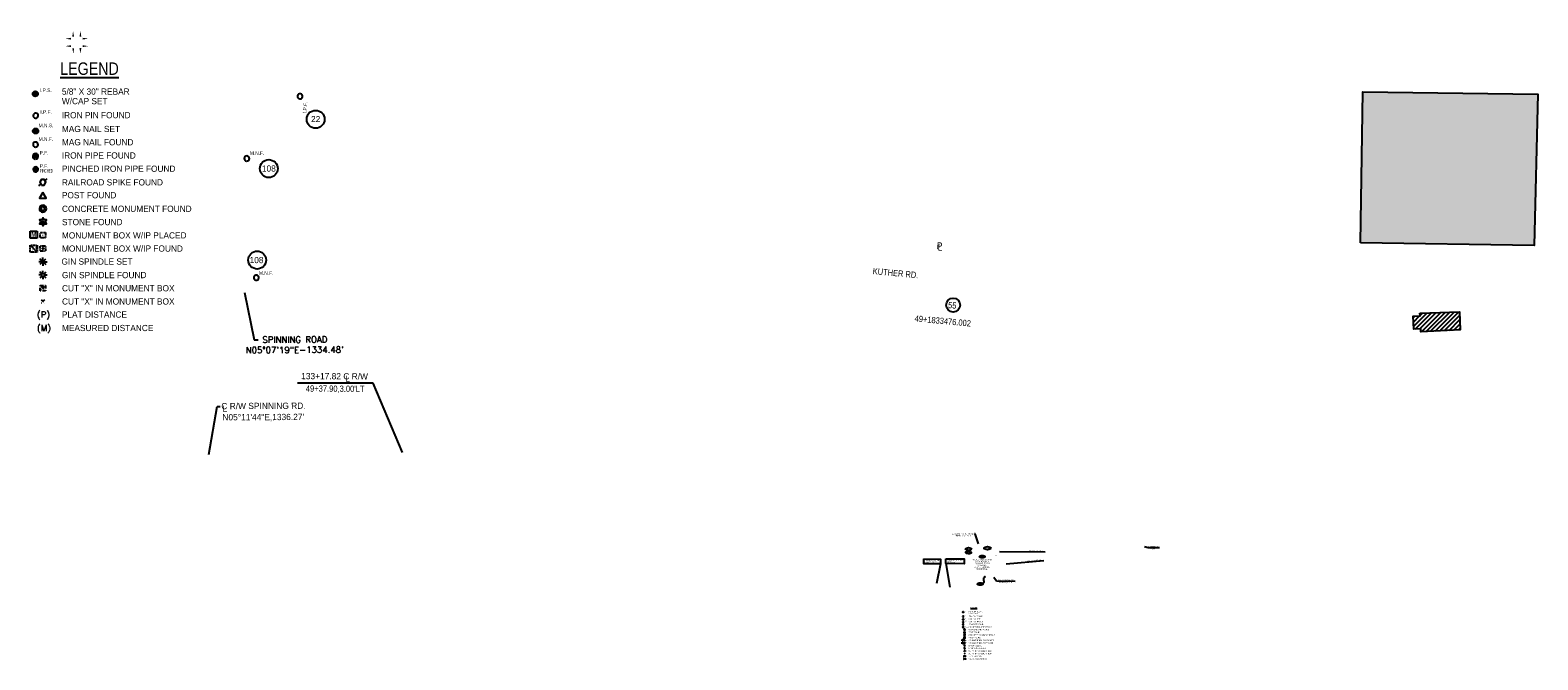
# Model space of a CAD drawing. Header units: feet. Extents: x 1483738 to 1503659, y 655358 to 665426.
# Tile 1 of 4: x 1483738 to 1486770, y 655989 to 657255. Entities that reach past the tile are written whole.
import ezdxf
from ezdxf.enums import TextEntityAlignment as Align

# ---------------------------------------------------------------- set-up
doc = ezdxf.new("R2010")
doc.units = ezdxf.units.FT
doc.header["$MEASUREMENT"] = 0
for name, pattern in [('HIDDEN', [0.375, 0.25, -0.125]), ('HIDDEN4', [0.09375, 0.0625, -0.03125]), ('OhDOT_USTN2', [0.11, 0.069, -0.041])]:
    doc.linetypes.add(name, pattern=pattern)
for name, color, linetype in [('BD_X_Building', 130, 'Continuous'), ('BD_X_Canopy', 2, 'OhDOT_USTN2'), ('BD_X_Hatch', 247, 'Continuous'), ('RW_P_Text-Boundary', 20, 'Continuous'), ('RW_P_Text-Parcel', 140, 'Continuous'), ('RW_X_Text-CLplat', 30, 'Continuous'), ('RW_X_Text-PropMap', 10, 'Continuous')]:
    doc.layers.add(name, color=color, linetype=linetype)
doc.styles.add('C1', font='simplex.shx')
doc.styles.add('COEC', font='SWISSCK.ttf')
doc.styles.add('LEROY', font='simplex')
doc.styles.add('ODOT', font='arialbd.ttf')
doc.styles.add('Slanted-Normal', font='font31.shx', dxfattribs={"height": 0.1})
doc.styles.get("Standard").update_dxf_attribs({"font": 'font31.shx'})
doc.styles.add('Style-font31', font='font31.shx')
doc.styles.add('Text - CenterTop 0.14 Italic', font='ariali.ttf', dxfattribs={"height": 0.14})
doc.dimstyles.new('COEC', dxfattribs={"dimscale": 13.9, "dimtxt": 0.18, "dimasz": 0.18, "dimexe": 0.18, "dimexo": 0.0625, "dimgap": 0.09, "dimtad": 1, "dimzin": 0, "dimdsep": 46, "dimtxsty": 'Standard', "dimcen": 0.09, "dimclrd": 256, "dimclre": 256, "dimclrt": 256, "dimaunit": 1, "dimadec": 4, "dimazin": 0, "dimtfac": 1, "dimtofl": 0, "dimtmove": 0, "dimatfit": 3, "dimfxl": 1, "dimtolj": 1, "dimtzin": 0, "dimlwd": -1, "dimlwe": -1, "dimarcsym": 0})

# ---------------------------------------------------------------- blocks, each defined once
blk = doc.blocks.new('306')
at = {"color": 0, "linetype": 'ByBlock'}
for p, q in [((0.041, 0.029), (0.088, 0.075)), ((-0.041, -0.029), (-0.088, -0.075))]:
    blk.add_line(p, q, dxfattribs=at)
blk.add_lwpolyline([(-0.025, -0.057), (0.025, -0.057), (0.058, 0), (0.025, 0.057), (-0.025, 0.057), (-0.058, 0)], close=True, dxfattribs=at)
blk = doc.blocks.new('307')
at = {"linetype": 'HIDDEN4'}
for p, q in [((-0.054, 0.054), (0.054, 0.054)), ((-0.054, -0.054), (-0.054, 0.054)), ((0.054, 0.054), (0.054, -0.054)), ((0.054, -0.054), (-0.054, -0.054))]:
    blk.add_line(p, q, dxfattribs=at)
at = {"color": 0, "linetype": 'HIDDEN4'}
for p, q in [((-0.034, 0.034), (0.034, -0.034)), ((0.034, 0.034), (-0.034, -0.034))]:
    blk.add_line(p, q, dxfattribs=at)
blk = doc.blocks.new('309')
at = {"color": 0, "linetype": 'HIDDEN4'}
for p, q in [((-0.034, 0.034), (0.034, -0.034)), ((0.034, 0.034), (-0.034, -0.034))]:
    blk.add_line(p, q, dxfattribs=at)
blk = doc.blocks.new('343')
at = {"color": 0, "linetype": 'ByBlock'}
for radius in [0.0879, 0.045]:
    blk.add_arc((0, 0), radius, 311.534, 310.534, dxfattribs=at)

msp = doc.modelspace()

# ---------------------------------------------------------------- hatches: boundary and pattern name
at = {"layer": 'BD_X_Canopy'}
h = msp.add_hatch(color=255, dxfattribs=at)
h.dxf.hatch_style = 1
h.paths.add_polyline_path([(1486413.425, 656827.203), (1486417.922, 657131.082), (1486770.073, 657126.586), (1486762.877, 656821.809)])
at = {"layer": 'BD_X_Hatch'}
h = msp.add_hatch(dxfattribs=at)
h.set_pattern_fill('ANSI31', color=256, scale=50)
h.set_pattern_definition([(45, (-5692.627, 431564.197), (-4.419417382, 4.419417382), [])])
h.paths.add_polyline_path([(1486532.97, 656686.045), (1486612.192, 656688.436), (1486613.621, 656652.268), (1486535.06, 656648.461), (1486534.52, 656654.335), (1486520.766, 656653.587), (1486519.456, 656679.586), (1486533.304, 656680.334)])
at = {"layer": 'RW_P_Text-Parcel'}
h = msp.add_hatch(color=256, dxfattribs=at)
edge = h.paths.add_edge_path()
edge.add_arc((1485617.081, 656027.804), 0.25, 0, 360)
at = {"layer": 'RW_X_Text-CLplat'}
h = msp.add_hatch(color=256, dxfattribs=at)
edge = h.paths.add_edge_path()
edge.add_arc((1483763.308, 656842.698), 1.249, 0, 360)

# ---------------------------------------------------------------- linework, layer by layer
at = {"layer": 'BD_X_Building', "flags": 128}
for points in [[(1486413.425, 656827.203), (1486417.922, 657131.082), (1486770.073, 657126.586), (1486762.877, 656821.809)], [(1486532.97, 656686.045), (1486612.192, 656688.436), (1486613.621, 656652.268), (1486535.06, 656648.461), (1486534.52, 656654.335), (1486520.766, 656653.587), (1486519.456, 656679.586), (1486533.304, 656680.334)]]:
    msp.add_lwpolyline(points, close=True, dxfattribs=at)
at = {"layer": 'RW_P_Text-Parcel'}
for p, q in [((1485779.243, 656205.327), (1485687.598, 656205.968)), ((1485568.35, 656181.406), (1485560.599, 656142.341)), ((1485579.46, 656182.043), (1485587.684, 656134.801)), ((1485776.252, 656187.638), (1485700.715, 656181.097)), ((1485681.478, 656146.592), (1485675.865, 656154.096)), ((1485718.548, 656146.038), (1485681.478, 656146.592)), ((1485611.971, 656023.853), (1485614.816, 656021.008)), ((1485617.11, 656017.158), (1485615.432, 656017.158)), ((1485616.47, 656011.83), (1485615.436, 656011.83)), ((1485617.11, 656017.158), (1485615.923, 656018.345)), ((1485617.11, 656017.158), (1485615.923, 656015.972)), ((1485616.658, 656012.286), (1485615.927, 656013.017)), ((1485616.658, 656011.375), (1485615.927, 656010.644)), ((1485617.11, 656017.158), (1485617.11, 656018.836)), ((1485617.11, 656017.158), (1485618.296, 656018.345)), ((1485617.11, 656017.158), (1485618.788, 656017.158)), ((1485617.11, 656017.158), (1485617.11, 656015.481)), ((1485617.11, 656017.158), (1485618.296, 656015.972)), ((1485617.114, 656012.475), (1485617.114, 656013.508)), ((1485617.114, 656011.186), (1485617.114, 656010.153)), ((1485617.569, 656012.286), (1485618.3, 656013.017)), ((1485617.569, 656011.375), (1485618.3, 656010.644)), ((1485617.758, 656011.83), (1485618.792, 656011.83))]:
    msp.add_line(p, q, dxfattribs=at)
at = {"layer": 'RW_P_Text-Parcel', "linetype": 'HIDDEN'}
for p, q in [((1485611.971, 656023.853), (1485614.816, 656023.853)), ((1485611.971, 656021.008), (1485611.971, 656023.853)), ((1485614.816, 656021.008), (1485611.971, 656021.008)), ((1485614.816, 656023.853), (1485614.816, 656021.008))]:
    msp.add_line(p, q, dxfattribs=at)
at = {"layer": 'RW_P_Text-Parcel', "linetype": 'Continuous'}
for p, q in [((1485611.981, 656029.475), (1485614.824, 656029.475)), ((1485611.981, 656026.631), (1485611.981, 656029.475)), ((1485614.824, 656026.631), (1485611.981, 656026.631)), ((1485614.824, 656029.475), (1485614.824, 656026.631))]:
    msp.add_line(p, q, dxfattribs=at)
at = {"layer": 'RW_P_Text-Parcel', "linetype": 'HIDDEN4'}
for p, q in [((1485615.994, 656028.891), (1485618.168, 656028.891)), ((1485615.994, 656026.717), (1485615.994, 656028.891)), ((1485618.168, 656026.717), (1485615.994, 656026.717)), ((1485616.019, 656023.573), (1485618.192, 656023.573)), ((1485616.019, 656021.4), (1485616.019, 656023.573)), ((1485618.192, 656021.4), (1485616.019, 656021.4)), ((1485618.168, 656028.891), (1485618.168, 656026.717)), ((1485618.192, 656023.573), (1485618.192, 656021.4))]:
    msp.add_line(p, q, dxfattribs=at)
at = {"layer": 'RW_P_Text-Parcel'}
for points in [[(1485535.229, 656191.454), (1485568.412, 656191.242), (1485568.35, 656181.406), (1485535.166, 656181.618)], [(1485579.523, 656191.878), (1485616.235, 656191.644), (1485616.172, 656181.808), (1485579.46, 656182.043)], [(1485617.066, 656045.011), (1485615.761, 656042.751), (1485618.371, 656042.751)], [(1485616.166, 656033.142), (1485615.7, 656032.336), (1485616.631, 656032.336), (1485617.097, 656031.529), (1485617.563, 656032.336), (1485618.494, 656032.336), (1485618.029, 656033.142), (1485618.494, 656033.949), (1485617.563, 656033.949), (1485617.097, 656034.756), (1485616.631, 656033.949), (1485615.7, 656033.949)]]:
    msp.add_lwpolyline(points, close=True, dxfattribs=at)
for points, const_width in [([(1485657.4, 656155.491, 1), (1485657.925, 656155.51, 1)], 0.525), ([(1485613.51, 656084.676, 1), (1485614.56, 656084.676, 1)], 1.05), ([(1485613.64, 656069.727, 1), (1485614.69, 656069.727, 1)], 1.05)]:
    msp.add_lwpolyline(points, format="xyb", close=True, dxfattribs=dict(at, const_width=const_width))
at = {"layer": 'RW_P_Text-Parcel', "const_width": 0.649, "flags": 128}
msp.add_lwpolyline([(1485616.785, 656017.158, 1), (1485617.434, 656017.158, 1)], format="xyb", close=True, dxfattribs=at)
at = {"layer": 'RW_P_Text-Parcel'}
for centre, radius in [((1485657.663, 656155.5), 0.525), ((1485614.035, 656084.676), 1.05), ((1485614.165, 656069.727), 1.05), ((1485617.114, 656011.83), 0.644), ((1485617.097, 656033.142), 0.349), ((1485617.106, 656022.486), 0.25)]:
    msp.add_circle(centre, radius, dxfattribs=at)
for centre, radius in [((1485614.206, 656075.925), 1.02), ((1485614.136, 656059.55), 1.1), ((1485614.141, 656064.291), 1.02), ((1485614.215, 656054.281), 1), ((1485614.136, 656059.55), 0.485), ((1485614.215, 656054.281), 0.441)]:
    msp.add_arc(centre, radius, 266.533957, 265.533957, dxfattribs=at)
for centre, major_axis in [((1485625.002, 656211.445), (6.118, -0.122)), ((1485624.958, 656204.532), (5.562, -0.111)), ((1485652.596, 656196.034), (5.562, -0.111)), ((1485663.028, 656213.245), (6.73, -0.134)), ((1485648.539, 656141.039), (5.562, -0.111))]:
    msp.add_ellipse(centre, major_axis=major_axis, ratio=0.45669962, dxfattribs=at)
msp.add_spline([(1485657.663, 656155.5), (1485656.642, 656154.62), (1485655.421, 656152.923), (1485655.077, 656150.944), (1485655.453, 656148.516), (1485655.781, 656145.793), (1485655.066, 656143.552), (1485653.297, 656142.279)], degree=3, dxfattribs=at)
at = {"layer": 'RW_X_Text-CLplat', "linetype": 'Continuous'}
for p, q in [((1483737.804, 656851.055), (1483752.024, 656851.055)), ((1483737.804, 656836.836), (1483737.804, 656851.055)), ((1483752.024, 656836.836), (1483737.804, 656836.836)), ((1483752.024, 656851.055), (1483752.024, 656836.836))]:
    msp.add_line(p, q, dxfattribs=at)
at = {"layer": 'RW_X_Text-CLplat', "linetype": 'HIDDEN4'}
for p, q in [((1483757.873, 656848.133), (1483768.742, 656848.133)), ((1483757.873, 656837.264), (1483757.873, 656848.133)), ((1483768.742, 656837.264), (1483757.873, 656837.264)), ((1483768.742, 656848.133), (1483768.742, 656837.264)), ((1483757.994, 656821.546), (1483768.864, 656821.546)), ((1483757.994, 656810.677), (1483757.994, 656821.546)), ((1483768.864, 656810.677), (1483757.994, 656810.677)), ((1483768.864, 656821.546), (1483768.864, 656810.677))]:
    msp.add_line(p, q, dxfattribs=at)
at = {"layer": 'RW_X_Text-CLplat', "linetype": 'HIDDEN'}
for p, q in [((1483737.758, 656822.945), (1483751.981, 656822.945)), ((1483737.758, 656808.722), (1483737.758, 656822.945)), ((1483751.981, 656808.722), (1483737.758, 656808.722)), ((1483751.981, 656822.945), (1483751.981, 656808.722))]:
    msp.add_line(p, q, dxfattribs=at)
at = {"layer": 'RW_X_Text-CLplat', "color": 6}
msp.add_line((1483737.758, 656822.945), (1483751.981, 656808.722), dxfattribs=at)
at = {"layer": 'RW_X_Text-CLplat'}
for p, q in [((1483763.45, 656789.472), (1483755.061, 656789.472)), ((1483763.45, 656789.472), (1483757.518, 656795.404)), ((1483763.45, 656789.472), (1483757.518, 656783.539)), ((1483763.45, 656789.472), (1483763.45, 656797.861)), ((1483763.45, 656789.472), (1483769.382, 656795.404)), ((1483763.45, 656789.472), (1483771.839, 656789.472)), ((1483763.45, 656789.472), (1483763.45, 656781.082)), ((1483763.45, 656789.472), (1483769.382, 656783.539)), ((1483763.471, 656766.052), (1483763.471, 656771.221)), ((1483760.251, 656762.832), (1483755.082, 656762.832)), ((1483761.194, 656765.109), (1483757.539, 656768.764)), ((1483761.194, 656760.555), (1483757.539, 656756.899)), ((1483763.471, 656759.611), (1483763.471, 656754.442)), ((1483765.748, 656765.109), (1483769.403, 656768.764)), ((1483765.748, 656760.555), (1483769.403, 656756.899)), ((1483766.691, 656762.832), (1483771.86, 656762.832)), ((1484427.592, 656544.936), (1484275.253, 656544.936)), ((1484486.726, 656405.339), (1484427.592, 656544.936))]:
    msp.add_line(p, q, dxfattribs=at)
for points in [[(1483824.023, 657253.249, 0, 3.746, 0), (1483824.24, 657242.001, 0, 0, 0.26150016), (1483828.863, 657234.124, 0, 0, -0.94920163)], [(1483838.915, 657253.359, 0, 3.746, 0), (1483838.852, 657242.109, 0, 0, -0.26150016), (1483834.335, 657234.17, 0, 0, 0.94920163)], [(1483808.737, 657237.962, 0, 3.746, 0), (1483819.987, 657238.075, 0, 0, -0.26150016), (1483827.996, 657233.684, 0, 0, 0.94920163)], [(1483808.737, 657223.154, 0, 3.746, 0), (1483819.987, 657223.041, 0, 0, 0.26150016), (1483827.996, 657227.432, 0, 0, -0.94920163)], [(1483824.589, 657207.665, 0, 3.746, 0), (1483824.4, 657218.913, 0, 0, -0.26150016), (1483828.736, 657226.952, 0, 0, 0.94920163)], [(1483838.797, 657207.767, 0, 3.746, 0), (1483838.834, 657219.017, 0, 0, 0.26150016), (1483834.389, 657226.997, 0, 0, -0.94920163)], [(1483854.326, 657238.219, 0, 3.746, 0), (1483843.077, 657238.079, 0, 0, 0.26150016), (1483835.169, 657233.508, 0, 0, -0.94920163)], [(1483854.326, 657222.983, 0, 3.746, 0), (1483843.077, 657223.123, 0, 0, -0.26150016), (1483835.169, 657227.693, 0, 0, 0.94920163)]]:
    msp.add_lwpolyline(points, format="xyseb", dxfattribs=at)
at = {"layer": 'RW_X_Text-CLplat', "const_width": 5.25}
for points in [[(1483745.452, 657127.057, 1), (1483750.702, 657127.057, 1)], [(1483746.102, 657052.313, 1), (1483751.352, 657052.313, 1)]]:
    msp.add_lwpolyline(points, format="xyb", close=True, dxfattribs=at)
at = {"layer": 'RW_X_Text-CLplat'}
for points in [[(1483763.232, 656928.735), (1483756.708, 656917.435), (1483769.757, 656917.435)], [(1483758.73, 656869.392), (1483756.401, 656865.358), (1483761.058, 656865.358), (1483763.387, 656861.325), (1483765.716, 656865.358), (1483770.373, 656865.358), (1483768.044, 656869.392), (1483770.373, 656873.425), (1483765.716, 656873.425), (1483763.387, 656877.458), (1483761.058, 656873.425), (1483756.401, 656873.425)]]:
    msp.add_lwpolyline(points, close=True, dxfattribs=at)
at = {"layer": 'RW_X_Text-CLplat', "const_width": 3.245, "flags": 128}
msp.add_lwpolyline([(1483761.827, 656789.472, 1), (1483765.073, 656789.472, 1)], format="xyb", close=True, dxfattribs=at)
at = {"layer": 'RW_X_Text-CLplat'}
for centre, radius in [((1483748.077, 657127.057), 5.25), ((1484311.914, 657075.884), 18), ((1483748.727, 657052.313), 5.25), ((1484217.712, 656976.71), 18), ((1483763.387, 656869.392), 1.745), ((1483763.429, 656816.112), 1.25), ((1484194.362, 656792.708), 18), ((1483763.471, 656762.832), 3.22)]:
    msp.add_circle(centre, radius, dxfattribs=at)
for centre, radius, start, end in [((1484280.732, 657122.083), 5.1, 351.02236, 350.02236), ((1483748.933, 657083.304), 5.1, 266.533957, 265.533957), ((1483748.608, 657025.133), 5.1, 266.533957, 265.533957), ((1483748.583, 657001.432), 5.498, 266.533957, 265.533957), ((1483748.583, 657001.432), 2.425, 266.533957, 265.533957), ((1484173.504, 656996.993), 5.1, 266.533957, 265.533957), ((1483748.975, 656975.085), 4.998, 266.533957, 265.533957), ((1483748.975, 656975.085), 2.205, 266.533957, 265.533957), ((1484192.589, 656757.434), 5.1, 261.02236, 260.02236)]:
    msp.add_arc(centre, radius, start, end, dxfattribs=at)
at = {"layer": 'RW_X_Text-PropMap'}
msp.add_circle((1485594.12, 656702.225), 14, dxfattribs=at)

# ---------------------------------------------------------------- block references
at = {"layer": 'RW_P_Text-Parcel'}
for name, p, xscale, yscale, zscale in [('306', (1485617.076, 656049.125), 20, 20, 20), ('343', (1485617.098, 656038.488), 15.9375, 15.9375, 15.9375), ('307', (1485617.118, 656006.503), 20, 20, 20), ('309', (1485617.122, 656001.174), 20, 20, 20)]:
    msp.add_blockref(name, p, dxfattribs=dict(at, xscale=xscale, yscale=yscale, zscale=zscale))
at = {"layer": 'RW_X_Text-CLplat'}
for name, p, xscale, yscale, zscale in [('306', (1483763.282, 656949.303), 100, 100, 100), ('343', (1483763.39, 656896.117), 79.6875, 79.6875, 79.6875), ('307', (1483763.492, 656736.193), 100, 100, 100), ('309', (1483763.513, 656709.552), 100, 100, 100)]:
    msp.add_blockref(name, p, dxfattribs=dict(at, xscale=xscale, yscale=yscale, zscale=zscale))

# ---------------------------------------------------------------- texts
at = {"layer": 'RW_P_Text-Boundary', "style": 'Style-font31', "width": 0.9}
for s, p in [('S00°38\'30"E', (1485986.668, 656215.223)), ("40.98'", (1485991.484, 656210.981))]:
    msp.add_text(s, height=2.5, dxfattribs=at).set_placement(p)
at = {"layer": 'RW_P_Text-Parcel', "width": 0.9}
for s, rotation, style, p in [('55SH', 359.634444, 'Text - CenterTop 0.14 Italic', (1485624.711, 656209.971)), ('55T', 359.634444, 'Text - CenterTop 0.14 Italic', (1485624.667, 656203.058)), ('11', 359.634444, 'Text - CenterTop 0.14 Italic', (1485652.451, 656194.775)), ('16-SH1', 359.634444, 'Text - CenterTop 0.14 Italic', (1485662.883, 656211.986)), ('PC STA. 21+27.19', 359.644695, 'Slanted-Normal', (1485761.434, 656206.089)), ('PT STA. 24+72.60', 4.994175, 'Slanted-Normal', (1485756.641, 656186.862)), ('10T', 359.634444, 'Text - CenterTop 0.14 Italic', (1485648.248, 656139.564)), ("133+91.63,0.00' RT", 359.279139, 'Slanted-Normal', (1485700.018, 656147.271)), ("35+91.22,0.00' RT", 359.279139, 'Slanted-Normal', (1485700.639, 656143.136))]:
    msp.add_text(s, height=2.5, rotation=rotation, dxfattribs=dict(at, style=style)).set_placement(p, align=Align.CENTER)
at = {"layer": 'RW_P_Text-Parcel', "style": 'Style-font31', "width": 0.9}
for s, rotation, p in [('P', 89.634444, (1485680.605, 656197.157)), ('L', 89.634444, (1485681.328, 656197.774)), ('END ACQUISITION', 359.634444, (1485536.203, 656187.589)), ('STA 132+70.00', 359.634444, (1485536.499, 656183.544)), ('BEGIN ACQUISITION', 359.634444, (1485580.498, 656188.013)), ('STA 118+92.00', 359.634444, (1485580.793, 656183.968))]:
    msp.add_text(s, height=2.5, rotation=rotation, dxfattribs=at).set_placement(p)
at = {"layer": 'RW_P_Text-Parcel', "width": 0.9}
for s, height, p in [('M.N.S.', 1.4, (1485615.385, 656071.267)), ('I.P.S.', 1.4, (1485615.896, 656085.461)), ('I.P.F.', 1.4, (1485616.067, 656076.71)), ('W/CAP SET', 2.5, (1485624.729, 656080.511)), ('5/8" X 30" REBAR', 2.5, (1485624.729, 656084.345)), ('IRON PIN FOUND', 2.5, (1485624.687, 656074.864)), ('MAG NAIL SET', 2.5, (1485624.734, 656069.302)), ('M.N.F.', 1.4, (1485615.385, 656065.773)), ('P.F.', 1.4, (1485615.825, 656060.269)), ('P.F.', 1.4, (1485615.829, 656054.941)), ('PINCHED', 1.4, (1485615.829, 656053.013)), ('MAG NAIL FOUND', 2.5, (1485624.734, 656063.973)), ('IRON PIPE FOUND', 2.5, (1485624.734, 656058.644)), ('RAILROAD SPIKE FOUND', 2.5, (1485624.734, 656047.828)), ('POST FOUND', 2.5, (1485624.734, 656042.658)), ('PINCHED IRON PIPE FOUND', 2.5, (1485624.738, 656053.316)), ('M', 2.5, (1485612.569, 656021.628)), ('GIN SPINDLE SET', 2.5, (1485624.562, 656015.972)), ('STONE FOUND', 2.5, (1485624.784, 656031.842)), ('CONCRETE MONUMENT FOUND', 2.5, (1485624.76, 656037.196)), ('GIN SPINDLE FOUND', 2.5, (1485624.771, 656010.531)), ('MONUMENT BOX W/IP PLACED', 2.5, (1485624.729, 656026.494)), ('MONUMENT BOX W/IP FOUND', 2.5, (1485624.763, 656021.202)), ('CUT "X" IN MONUMENT BOX', 2.5, (1485624.777, 656005.232)), ('CUT "X" IN MONUMENT BOX', 2.5, (1485624.781, 655999.904)), ('PLAT DISTANCE', 2.5, (1485624.736, 655994.641)), ('MEASURED DISTANCE', 2.5, (1485624.763, 655989.233))]:
    msp.add_text(s, height=height, dxfattribs=at).set_placement(p)
at = {"layer": 'RW_P_Text-Parcel', "style": 'COEC', "width": 0.9}
msp.add_text('%%ULEGEND', height=2.5, dxfattribs=at).set_placement((1485635.846, 656092.32), align=Align.CENTER)
at = {"layer": 'RW_P_Text-Parcel', "width": 0.9}
for s, style, p in [('M', 'ODOT', (1485612.394, 656027.158)), ('(P)', 'LEROY', (1485614.694, 655994.641)), ('(M)', 'LEROY', (1485614.72, 655989.233))]:
    msp.add_text(s, height=2.5, dxfattribs=dict(at, style=style)).set_placement(p)
at = {"layer": 'RW_P_Text-Parcel', "char_height": 2.5, "attachment_point": 2, "rotation": 0.000084, "line_spacing_factor": 0.9, "style": 'Style-font31'}
for s, width, insert in [('L', 46.06523, (1485593.837, 656242.123)), ('C CONST. KUTHER ROAD\\PN00%%D00\'09"W,127.19\'', 46.06523, (1485614.49, 656243.124)), ('KAYLA J. MAZINGO AND RAY W. KNIGHT II\\P1100 S. KUTHER RD.\\POR 2289-627\\PPID 02-2603101.003\\PRESIDENTIAL\\P', 41.56679, (1485651.486, 656191.323))]:
    msp.add_mtext_dynamic_manual_height_columns(s, width=width, gutter_width=50, heights=[27.314], dxfattribs=dict(at, insert=insert))
at = {"layer": 'RW_X_Text-CLplat'}
for s, height, style, p in [('%%ULEGEND', 25, 'COEC', (1483857.133, 657165.281)), ('108', 12.5, 'Style-font31', (1484193.124, 656786.55))]:
    msp.add_text(s, height=height, dxfattribs=dict(at, style=style)).set_placement(p, align=Align.CENTER)
for s, height, p in [('I.P.S.', 7, (1483757.382, 657130.985)), ('5/8" X 30" REBAR', 12.5, (1483801.548, 657125.403)), ('W/CAP SET', 12.5, (1483801.548, 657106.235)), ('I.P.F.', 7, (1483758.239, 657087.232)), ('IRON PIN FOUND', 12.5, (1483801.335, 657078.001)), ('M.N.S.', 7, (1483754.827, 657060.013)), ('MAG NAIL SET', 12.5, (1483801.569, 657050.188)), ('M.N.F.', 7, (1483754.827, 657032.544)), ('P.F.', 7, (1483757.027, 657005.023)), ('MAG NAIL FOUND', 12.5, (1483801.569, 657023.543)), ('P.F.', 7, (1483757.048, 656978.383)), ('IRON PIPE FOUND', 12.5, (1483801.569, 656996.899)), ('PINCHED IRON PIPE FOUND', 12.5, (1483801.59, 656970.259)), ('M.N.F.', 7, (1484179.723, 657004.403)), ('RAILROAD SPIKE FOUND', 12.5, (1483801.569, 656942.818)), ('POST FOUND', 12.5, (1483801.569, 656916.971)), ('CONCRETE MONUMENT FOUND', 12.5, (1483801.701, 656889.658)), ('STONE FOUND', 12.5, (1483801.821, 656862.89)), ('MONUMENT BOX W/IP PLACED', 12.5, (1483801.547, 656836.149)), ('M', 8.651, (1483741.641, 656811.406)), ('MONUMENT BOX W/IP FOUND', 12.5, (1483801.716, 656809.687)), ('GIN SPINDLE SET', 12.5, (1483800.71, 656783.538)), ('M.N.F.', 7, (1484198.006, 656763.034)), ('GIN SPINDLE FOUND', 12.5, (1483801.758, 656756.334)), ('CUT "X" IN MONUMENT BOX', 12.5, (1483801.786, 656729.838)), ('CUT "X" IN MONUMENT BOX', 12.5, (1483801.807, 656703.198)), ('PLAT DISTANCE', 12.5, (1483801.583, 656676.882)), ('MEASURED DISTANCE', 12.5, (1483801.716, 656649.847))]:
    msp.add_text(s, height=height, dxfattribs=at).set_placement(p)
msp.add_text('I.P.F.', height=7, rotation=84.488403, dxfattribs=at).set_placement((1484293.034, 657087.945))
for s, p in [('22', (1484312.018, 657070.173)), ('108', (1484217.873, 656970.677))]:
    msp.add_text(s, height=12.5, dxfattribs=at).set_placement(p, align=Align.CENTER)
at = {"layer": 'RW_X_Text-CLplat', "width": 0.5}
msp.add_text('PINCHED', height=7, dxfattribs=at).set_placement((1483757.048, 656968.744))
at = {"layer": 'RW_X_Text-CLplat'}
for s, height, style, p in [('M', 9.158, 'ODOT', (1483739.872, 656839.47)), ('(P)', 12.5, 'LEROY', (1483751.37, 656676.882)), ('(M)', 12.5, 'LEROY', (1483751.503, 656649.847))]:
    msp.add_text(s, height=height, dxfattribs=dict(at, style=style)).set_placement(p)
at = {"layer": 'RW_X_Text-CLplat', "style": 'Style-font31'}
for s, p in [('133+17.82 C R/W', (1484349.966, 656552.82)), ('L', (1484376.014, 656547.885))]:
    msp.add_text(s, height=12.6, rotation=359.686404, dxfattribs=at).set_placement(p, align=Align.CENTER)
at = {"layer": 'RW_X_Text-CLplat', "style": 'Style-font31', "width": 0.9}
msp.add_text("49+37.90,3.00'LT", height=12.6, rotation=359.686404, dxfattribs=at).set_placement((1484351.24, 656527.769), align=Align.CENTER)
at = {"layer": 'RW_X_Text-CLplat', "style": 'Style-font31'}
for s, p in [('C R/W SPINNING RD.', (1484122.305, 656492.709)), ('L', (1484124.674, 656487.201)), ('N05°11\'44"E,1336.27\'', (1484124.396, 656470.179))]:
    msp.add_text(s, height=12.6, rotation=0.286406, dxfattribs=at).set_placement(p)
at = {"layer": 'RW_X_Text-CLplat', "char_height": 12.6, "attachment_point": 5, "rotation": 0.383793, "style": 'C1'}
for s, insert in [('N05%%D07\'19"E-1334.48\'                    ', (1484269.889, 656612.098)), ('SPINNING ROAD                            ', (1484270.128, 656632.776))]:
    msp.add_mtext_dynamic_manual_height_columns(s, width=199.26822, gutter_width=45, heights=[0], dxfattribs=dict(at, insert=insert))
at = {"layer": 'RW_X_Text-PropMap', "style": 'Style-font31', "width": 0.9}
for s, height, p in [('P', 14, (1485560.517, 656814.905)), ('L', 14, (1485562.576, 656812.183)), ('KUTHER RD.', 12.5, (1485431.923, 656764.533)), ('55', 12.5, (1485583.484, 656696.318)), ('49+1833476.002', 12.5, (1485516.31, 656669.26))]:
    msp.add_text(s, height=height, rotation=354.751944, dxfattribs=at).set_placement(p)

# ---------------------------------------------------------------- leaders
at = {"layer": 'RW_P_Text-Boundary'}
msp.add_leader([(1485978.752, 656216.674), (1485986.054, 656214.35), (1486008.805, 656214.35)], dimstyle='COEC', override={"dimgap": 0.09, "dimtad": 0}, dxfattribs=at)
at = {"layer": 'RW_P_Text-Parcel'}
msp.add_leader([(1485645.162, 656221.983), (1485638.265, 656241.842), (1485637.38, 656241.859)], dimstyle='COEC', override={"dimscale": 13.9, "dimgap": 0.09, "dimtad": 0}, dxfattribs=at)
at = {"layer": 'RW_X_Text-CLplat'}
for points, override in [([(1484168.968, 656727.787), (1484188.482, 656632.146), (1484196.261, 656632.146)], {"dimscale": 50, "dimgap": 0.09, "dimtad": 0}), ([(1484097.103, 656401.912), (1484113.776, 656498.008), (1484119.896, 656498.03)], {"dimscale": 70, "dimgap": 0.09, "dimtad": 0})]:
    msp.add_leader(points, dimstyle='COEC', override=override, dxfattribs=at)

doc.saveas('drawing.dxf')
